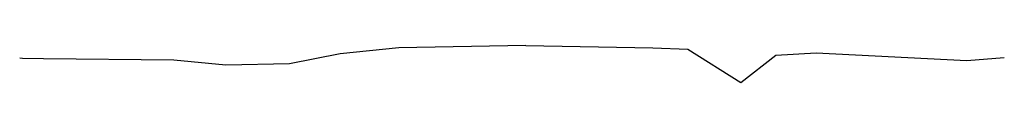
# Model space of a CAD drawing. Header units: metres. Extents: x -854 to 2789, y -128 to 3826.
# Tile 21 of 21: x 2765.973 to 2789.253, y 3824.704 to 3825.585. Entities that reach past the tile are written whole.
import ezdxf

# ---------------------------------------------------------------- set-up
doc = ezdxf.new("R2010")
doc.units = ezdxf.units.M
doc.layers.add('#ist elem ulicy', color=254, linetype='Continuous', lineweight=0)

msp = doc.modelspace()

# ---------------------------------------------------------------- linework, layer by layer
at = {"layer": '#ist elem ulicy', "color": 253, "linetype": 'Continuous', "lineweight": 30}
for q in [(2774.941, 3825.525), (2780.941, 3825.525)]:
    msp.add_line((2777.941, 3825.585), q, dxfattribs=at)
at = {"layer": '#ist elem ulicy', "color": 253, "linetype": 'Continuous', "lineweight": 30, "flags": 128}
for points in [[(2774.941, 3825.525), (2773.553, 3825.386), (2772.352, 3825.145), (2770.846, 3825.115), (2769.614, 3825.233), (2766.537, 3825.267), (2766.037, 3825.277), (2765.973, 3825.279)], [(2780.941, 3825.525), (2781.77, 3825.498)], [(2781.77, 3825.498), (2783.027, 3824.704), (2783.847, 3825.351), (2784.806, 3825.405), (2788.369, 3825.225), (2789.253, 3825.301)]]:
    msp.add_lwpolyline(points, dxfattribs=at)

doc.saveas('drawing.dxf')
